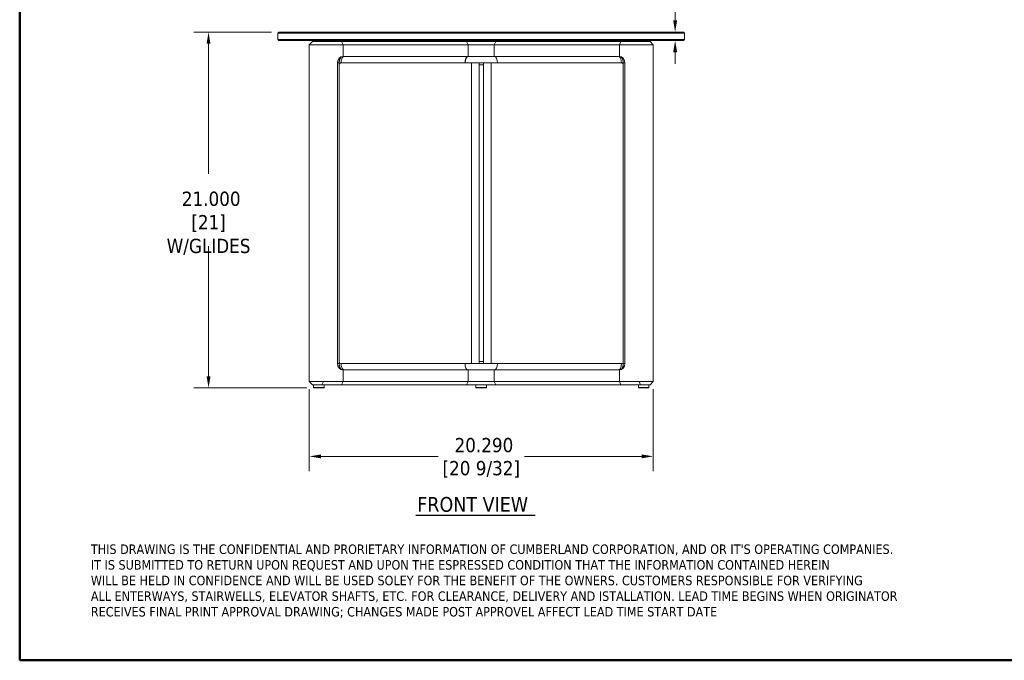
# Model space of a CAD drawing. Header units: inches. Extents: x 1 to 118, y 2 to 76.
# Tile 1 of 3: x 1 to 59, y 2 to 40. Entities that reach past the tile are written whole.
import ezdxf
from ezdxf.enums import TextEntityAlignment as Align

# ---------------------------------------------------------------- set-up
doc = ezdxf.new("R2010")
doc.units = ezdxf.units.IN
doc.header["$LTSCALE"] = 7
doc.header["$MEASUREMENT"] = 0
for name, color, linetype, lineweight in [('Border (ANSI)', 7, 'Continuous', 50), ('Dimension (ANSI)', 7, 'Continuous', 13), ('Symbol (ANSI)', 7, 'Continuous', 13), ('Title (ANSI)', 7, 'Continuous', 25), ('Visible (ANSI)', 7, 'Continuous', 13), ('Visible Narrow (ANSI)', 7, 'Continuous', 13)]:
    doc.layers.add(name, color=color, linetype=linetype, lineweight=lineweight)
doc.styles.add('Note Text (ANSI)', font='tahoma.ttf')
doc.styles.add('Text Style53', font='tahomabd.ttf')
doc.styles.add('Text Style70', font='tahoma.ttf')
doc.dimstyles.new('Default (ANSI)', dxfattribs={"dimscale": 7, "dimtxt": 0.12, "dimasz": 0.098425, "dimexe": 0.125, "dimexo": 0.0625, "dimgap": 0.031496, "dimtad": 0, "dimtih": 1, "dimtoh": 1, "dimdec": 3, "dimrnd": 1e-08, "dimzin": 4, "dimdsep": 46, "dimtxsty": 'Note Text (ANSI)', "dimcen": 0.09, "dimdle": 0.393701, "dimclrd": 256, "dimclre": 256, "dimclrt": 256, "dimadec": 0, "dimazin": 1, "dimtfac": 1, "dimtofl": 0, "dimtmove": 0, "dimatfit": 3, "dimfxl": 1, "dimtolj": 1, "dimtzin": 4, "dimlwd": -1, "dimlwe": -1, "dimarcsym": 0})

# ---------------------------------------------------------------- blocks, each defined once
blk = doc.blocks.new('Borders GILMORE BOARDER')
at = {"layer": 'Border (ANSI)'}
for p, q in [((0.2, 0.35), (0.2, 10.8)), ((16.8, 0.35), (0.2, 0.35))]:
    blk.add_line(p, q, dxfattribs=at)
blk = doc.blocks.new('Title Blocks 2020 CUMBERLAND VENDOR TITLE BLOCK')
at = {"layer": 'Title (ANSI)', "color": 1, "true_color": 0xff0000, "insert": (0.5, 1.4371), "char_height": 0.08, "attachment_point": 1, "line_spacing_factor": 0.987884, "style": 'Note Text (ANSI)'}
blk.add_mtext("\\fTahoma|b0|i0;{\\H0.0800;THIS DRAWING IS THE CONFIDENTIAL AND PRORIETARY INFORMATION OF CUMBERLAND CORPORATION, AND OR IT'S OPERATING COMPANIES.\\P}\\fTahoma|b0|i0;{\\H0.0800;IT IS SUBMITTED TO RETURN UPON REQUEST AND UPON THE ESPRESSED CONDITION THAT THE INFORMATION CONTAINED HEREIN\\P}\\fTahoma|b0|i0;{\\H0.0800;WILL BE HELD IN CONFIDENCE AND WILL BE USED SOLEY FOR THE BENEFIT OF THE OWNERS. CUSTOMERS RESPONSIBLE FOR VERIFYING\\P}\\fTahoma|b0|i0;{\\H0.0800;ALL ENTERWAYS, STAIRWELLS, ELEVATOR SHAFTS, ETC. FOR CLEARANCE, DELIVERY AND ISTALLATION. LEAD TIME BEGINS WHEN ORIGINATOR\\P}\\fTahoma|b0|i0;{\\H0.0800;RECEIVES FINAL PRINT APPROVAL DRAWING; CHANGES MADE POST APPROVEL AFFECT LEAD TIME START DATE}", dxfattribs=at)
at = {"layer": 'Title (ANSI)', "style": 'Text Style53'}
blk.add_attdef('<DRAWN_BY:>', text='', height=0.1, dxfattribs=at).set_placement((12.78, 0.7407), align=Align.MIDDLE_CENTER)
blk = doc.blocks.new('*D9')
at = {"layer": 'Defpoints', "color": 0, "transparency": 16777216}
for p in [(40.573, 39.518), (40.076, 39.018), (40.573, 39.018)]:
    blk.add_point(p, dxfattribs=at)
at = {"layer": 'Dimension (ANSI)', "transparency": 16777216}
for p, q in [((40.076, 40.207), (40.076, 43.717)), ((40.076, 43.717), (40.765, 43.717)), ((40.136, 39.518), (39.201, 39.518)), ((40.136, 39.018), (39.201, 39.018)), ((40.076, 38.329), (40.076, 37.64))]:
    blk.add_line(p, q, dxfattribs=at)
for points in [[(39.962, 40.207), (40.191, 40.207), (40.076, 39.518)], [(39.962, 38.329), (40.191, 38.329), (40.076, 39.018)]]:
    blk.add_solid(points, dxfattribs=at)
at = {"layer": 'Dimension (ANSI)', "transparency": 16777216, "char_height": 0.84, "attachment_point": 5, "style": 'Note Text (ANSI)'}
for s, insert in [('\\A1; \\fTahoma|b0|i0;.500', (42.264, 44.374)), ('\\A1;[1/2]{\\P\\fTahoma|b0|i0;TOP}', (42.264, 42.34))]:
    blk.add_mtext(s, dxfattribs=dict(at, insert=insert))
blk = doc.blocks.new('*D10')
at = {"layer": 'Defpoints', "color": 0, "transparency": 16777216}
for p in [(18.491, 18.893), (38.781, 18.893), (38.781, 14.483)]:
    blk.add_point(p, dxfattribs=at)
at = {"layer": 'Dimension (ANSI)', "transparency": 16777216}
for p, q in [((18.491, 18.455), (18.491, 13.608)), ((38.781, 18.455), (38.781, 13.608)), ((19.18, 14.483), (26.089, 14.483)), ((38.092, 14.483), (31.183, 14.483))]:
    blk.add_line(p, q, dxfattribs=at)
for points in [[(19.18, 14.598), (19.18, 14.368), (18.491, 14.483)], [(38.092, 14.598), (38.092, 14.368), (38.781, 14.483)]]:
    blk.add_solid(points, dxfattribs=at)
at = {"layer": 'Dimension (ANSI)', "transparency": 16777216, "char_height": 0.84, "attachment_point": 5, "style": 'Note Text (ANSI)'}
for s, insert in [('\\A1; 20.290', (28.636, 15.141)), ('\\A1;[20 9/32]', (28.636, 13.713))]:
    blk.add_mtext(s, dxfattribs=dict(at, insert=insert))
blk = doc.blocks.new('*D11')
at = {"layer": 'Defpoints', "color": 0, "transparency": 16777216}
for p in [(16.698, 39.518), (12.544, 18.518), (18.772, 18.518)]:
    blk.add_point(p, dxfattribs=at)
at = {"layer": 'Dimension (ANSI)', "transparency": 16777216}
for p, q in [((16.261, 39.518), (11.669, 39.518)), ((12.544, 38.829), (12.544, 31.145)), ((12.544, 19.207), (12.544, 26.89)), ((18.334, 18.518), (11.669, 18.518))]:
    blk.add_line(p, q, dxfattribs=at)
for points in [[(12.429, 38.829), (12.658, 38.829), (12.544, 39.518)], [(12.429, 19.207), (12.658, 19.207), (12.544, 18.518)]]:
    blk.add_solid(points, dxfattribs=at)
at = {"layer": 'Dimension (ANSI)', "transparency": 16777216, "char_height": 0.84, "attachment_point": 5, "style": 'Note Text (ANSI)'}
for s, insert in [('\\A1; \\fTahoma|b0|i0;21.000', (12.544, 29.676)), ('\\A1;[21]{\\P\\fTahoma|b0|i0;W/GLIDES}', (12.544, 27.548))]:
    blk.add_mtext(s, dxfattribs=dict(at, insert=insert))

msp = doc.modelspace()

# ---------------------------------------------------------------- linework, layer by layer
at = {"layer": 'Symbol (ANSI)', "lineweight": 30}
msp.add_line((24.7735, 11.0158), (31.8083, 11.0158), dxfattribs=at)
at = {"layer": 'Visible (ANSI)'}
for p, q in [((16.6983, 39.5176), (16.6358, 39.4551)), ((16.6983, 39.5176), (40.5733, 39.5176)), ((40.5733, 39.5176), (40.6358, 39.4551)), ((40.6358, 39.4551), (16.6358, 39.4551)), ((16.6358, 39.0801), (16.6358, 39.4551)), ((16.6358, 39.0801), (40.6358, 39.0801)), ((16.6983, 39.0176), (16.6358, 39.0801)), ((40.5733, 39.0176), (16.6983, 39.0176)), ((18.6782, 38.9551), (18.4907, 38.7676)), ((18.6782, 38.9551), (19.2355, 38.9551)), ((18.7407, 39.0176), (18.7407, 38.9551)), ((20.39, 38.9551), (19.2355, 38.9551)), ((20.3041, 39.0176), (20.3041, 38.9551)), ((20.3901, 38.9551), (20.39, 38.9551)), ((20.4838, 38.7676), (20.39, 38.9551)), ((20.3901, 38.9551), (20.4838, 38.7676)), ((27.7738, 38.9551), (20.3901, 38.9551)), ((29.4978, 38.9551), (27.7738, 38.9551)), ((27.8676, 38.7676), (27.7738, 38.9551)), ((28.3033, 39.0176), (28.3033, 38.9551)), ((28.9683, 39.0176), (28.9683, 38.9551)), ((29.4978, 38.9551), (29.404, 38.7676)), ((36.8816, 38.9551), (29.4978, 38.9551)), ((36.7878, 38.7676), (36.8816, 38.9551)), ((36.8816, 38.9551), (36.7878, 38.7676)), ((36.8816, 38.9551), (36.8816, 38.9551)), ((38.0361, 38.9551), (36.8816, 38.9551)), ((36.9676, 39.0176), (36.9676, 38.9551)), ((38.0361, 38.9551), (38.5934, 38.9551)), ((38.5309, 39.0176), (38.5309, 38.9551)), ((38.5934, 38.9551), (38.7809, 38.7676)), ((40.5733, 39.0176), (40.6358, 39.0801)), ((40.6358, 39.0801), (40.6358, 39.4551)), ((19.3267, 38.7676), (18.4907, 38.7676)), ((18.4907, 18.8926), (18.4907, 38.7676)), ((19.3267, 38.7676), (20.4838, 38.7676)), ((20.4838, 38.0643), (20.4838, 38.7676)), ((20.4838, 38.7676), (27.8676, 38.7676)), ((20.4838, 38.0801), (20.4838, 38.7676)), ((27.8676, 38.7676), (29.404, 38.7676)), ((27.8676, 38.0801), (27.8676, 38.7676)), ((27.8676, 38.7676), (27.8676, 38.0801)), ((29.404, 38.0801), (29.404, 38.7676)), ((29.404, 38.0801), (29.404, 38.7676)), ((29.404, 38.7676), (36.7878, 38.7676)), ((36.7878, 38.7676), (36.7878, 38.0643)), ((36.7878, 38.7676), (36.7878, 38.0801)), ((36.7878, 38.7676), (37.9449, 38.7676)), ((38.7809, 38.7676), (37.9449, 38.7676)), ((38.7809, 18.8926), (38.7809, 38.7676)), ((20.5883, 38.0801), (27.8676, 38.0801)), ((27.8676, 38.0801), (29.404, 38.0801)), ((29.404, 38.0801), (36.6833, 38.0801)), ((20.1561, 19.9551), (20.1561, 37.7051)), ((20.2546, 37.7051), (20.2546, 19.9551)), ((27.6801, 37.7051), (20.3628, 37.7051)), ((27.6855, 37.7051), (27.6801, 37.7051)), ((29.5915, 37.7051), (27.6855, 37.7051)), ((28.0583, 19.9551), (28.0583, 37.7051)), ((28.5108, 37.7051), (28.5108, 37.5801)), ((28.5108, 37.5801), (28.7608, 37.5801)), ((28.5108, 37.5801), (28.5108, 20.0801)), ((28.7608, 37.5801), (28.7608, 37.7051)), ((28.7608, 20.0801), (28.7608, 37.5801)), ((29.2133, 37.7051), (29.2133, 19.9551)), ((36.9088, 37.7051), (29.5915, 37.7051)), ((37.0171, 19.9551), (37.0171, 37.7051)), ((37.1155, 37.7051), (37.1155, 19.9551)), ((20.3628, 19.9551), (27.6801, 19.9551)), ((27.6801, 19.9551), (29.5861, 19.9551)), ((28.5108, 20.0801), (28.5108, 19.9551)), ((28.7608, 20.0801), (28.5108, 20.0801)), ((28.7608, 19.9551), (28.7608, 20.0801)), ((29.5862, 19.9551), (29.5915, 19.9551)), ((29.5915, 19.9551), (36.9088, 19.9551)), ((20.4838, 18.8926), (20.4838, 19.5959)), ((20.4838, 18.8926), (20.4838, 19.5801)), ((27.8676, 19.5801), (20.5883, 19.5801)), ((27.8676, 19.5801), (27.8676, 18.8926)), ((29.404, 19.5801), (27.8676, 19.5801)), ((27.8676, 19.5801), (27.8676, 18.8926)), ((29.404, 19.5801), (29.404, 18.8926)), ((36.6833, 19.5801), (29.404, 19.5801)), ((29.404, 18.8926), (29.404, 19.5801)), ((36.7878, 19.5959), (36.7878, 18.8926)), ((36.7878, 19.5801), (36.7878, 18.8926)), ((18.4907, 18.8926), (19.3267, 18.8926)), ((18.6782, 18.7051), (18.4907, 18.8926)), ((19.2355, 18.7051), (18.6782, 18.7051)), ((18.7407, 18.7051), (18.7407, 18.5489)), ((19.2355, 18.7051), (20.39, 18.7051)), ((20.4838, 18.8926), (19.3267, 18.8926)), ((19.3657, 18.7051), (19.3657, 18.5489)), ((20.39, 18.7051), (20.4838, 18.8926)), ((20.39, 18.7051), (20.3901, 18.7051)), ((20.4838, 18.8926), (20.3901, 18.7051)), ((20.3901, 18.7051), (27.7738, 18.7051)), ((27.8676, 18.8926), (20.4838, 18.8926)), ((27.7738, 18.7051), (27.8676, 18.8926)), ((27.7738, 18.7051), (29.4978, 18.7051)), ((29.404, 18.8926), (27.8676, 18.8926)), ((28.3233, 18.7051), (28.3233, 18.5489)), ((28.9483, 18.7051), (28.9483, 18.5489)), ((36.7878, 18.8926), (29.404, 18.8926)), ((29.404, 18.8926), (29.4978, 18.7051)), ((29.4978, 18.7051), (36.8816, 18.7051)), ((36.8816, 18.7051), (36.7878, 18.8926)), ((37.9449, 18.8926), (36.7878, 18.8926)), ((36.7878, 18.8926), (36.8816, 18.7051)), ((36.8816, 18.7051), (36.8816, 18.7051)), ((36.8816, 18.7051), (38.0361, 18.7051)), ((37.9059, 18.7051), (37.9059, 18.5489)), ((37.9449, 18.8926), (38.7809, 18.8926)), ((38.5934, 18.7051), (38.0361, 18.7051)), ((38.5309, 18.7051), (38.5309, 18.5489)), ((38.5934, 18.7051), (38.7809, 18.8926)), ((18.772, 18.5176), (19.3345, 18.5176)), ((28.3546, 18.5176), (28.9171, 18.5176)), ((37.9371, 18.5176), (38.4996, 18.5176))]:
    msp.add_line(p, q, dxfattribs=at)
for centre, start, end in [((18.772, 18.5489), 180, 270), ((19.3345, 18.5489), 270, 0), ((28.3546, 18.5489), 180, 270), ((28.9171, 18.5489), 270, 0), ((37.9371, 18.5489), 180, 270), ((38.4996, 18.5489), 270, 0)]:
    msp.add_arc(centre, 0.0312, start, end, dxfattribs=at)
for centre, major_axis, ratio, start_param, end_param in [((20.4838, 37.7051), (0, 0.375), 0.8738724, 0, 1.5707963), ((20.5466, 37.7051), (0, 0.375), 0.4901436, 0.2392551, 1.5707963), ((27.8676, 37.7051), (0, 0.375), 0.5, 0, 1.5707963), ((27.8676, 37.7051), (0, 0.375), 0.5, 0, 1.5707963), ((29.404, 37.7051), (0, 0.375), 0.5, 4.712389, 6.2831853), ((36.725, 37.7051), (0, 0.375), 0.4901436, 4.712389, 6.0439302), ((36.7878, 37.7051), (0, 0.375), 0.8738724, 4.712389, 6.2831853), ((20.3628, 37.5801), (0, 0.125), 0.8660254, 0, 1.5707963), ((36.9088, 37.5801), (0, 0.125), 0.8660254, 4.712389, 6.2831853), ((20.4838, 19.9551), (0, -0.375), 0.8738724, 4.712389, 6.2831853), ((20.3628, 20.0801), (0, -0.125), 0.8660254, 4.712389, 6.2831853), ((20.5466, 19.9551), (0, -0.375), 0.4901436, 4.712389, 6.0439302), ((27.8676, 19.9551), (0, -0.375), 0.5, 4.712389, 6.2831853), ((29.404, 19.9551), (0, -0.375), 0.5, 0, 1.5707963), ((29.404, 19.9551), (0, -0.375), 0.5, 0, 1.5707963), ((36.725, 19.9551), (0, -0.375), 0.4901436, 0.2392551, 1.5707963), ((36.7878, 19.9551), (0, -0.375), 0.8738724, 0, 1.5707963), ((36.9088, 20.0801), (0, -0.125), 0.8660254, 0, 1.5707963)]:
    msp.add_ellipse(centre, major_axis=major_axis, ratio=ratio, start_param=start_param, end_param=end_param, dxfattribs=at)
for points, knots in [([(20.2546, 37.5801), (20.2546, 37.616), (20.2546, 37.6388), (20.2554, 37.6899), (20.2566, 37.7175), (20.262, 37.7774), (20.2664, 37.8077), (20.2824, 37.8828), (20.2963, 37.9241), (20.3312, 37.9929), (20.3516, 38.0197), (20.3956, 38.0553), (20.4187, 38.0642), (20.442, 38.0642)], [0, 0, 0, 0, 0.2739339, 0.2739339, 0.6411819, 0.6411819, 1.0484156, 1.0484156, 1.6851836, 1.6851836, 2.3065526, 2.3065526, 2.9050487, 2.9050487, 2.9050487, 2.9050487]), ([(20.3613, 38.053), (20.3587, 38.0504), (20.3561, 38.0478), (20.3432, 38.034), (20.3324, 38.0198), (20.3126, 37.987), (20.3036, 37.9684), (20.2903, 37.9355), (20.2844, 37.9186), (20.2743, 37.883), (20.2699, 37.8643), (20.2627, 37.8261), (20.2593, 37.8005), (20.2564, 37.7673), (20.2555, 37.7535), (20.2549, 37.736), (20.2547, 37.7288), (20.2546, 37.7196), (20.2546, 37.7157), (20.2546, 37.7111), (20.2546, 37.7095), (20.2546, 37.7072), (20.2546, 37.706), (20.2546, 37.7051)], [-1.0325828, -1.0325828, -1.0325828, -1.0325828, -0.9896344, -0.9896344, -0.8098781, -0.8098781, -0.6301217, -0.6301217, -0.4873278, -0.4873278, -0.3445339, -0.3445339, -0.1762555, -0.1762555, -0.0878184, -0.0878184, -0.0422355, -0.0422355, -0.01751, -0.01751, -0.0072363, -0.0072363, 0, 0, 0, 0]), ([(20.442, 38.0642), (20.4503, 38.0642), (20.4587, 38.0642), (20.4726, 38.0642), (20.4782, 38.0642), (20.4838, 38.0643)], [0, 0, 0, 0, 0.12696768, 0.12696768, 0.21233059, 0.21233059, 0.21233059, 0.21233059]), ([(36.7878, 38.0643), (36.7934, 38.0642), (36.799, 38.0642), (36.8129, 38.0642), (36.8213, 38.0642), (36.8296, 38.0642)], [0.04160528, 0.04160528, 0.04160528, 0.04160528, 0.12696767, 0.12696767, 0.25393587, 0.25393587, 0.25393587, 0.25393587]), ([(36.8296, 38.0642), (36.8533, 38.0642), (36.8767, 38.055), (36.9205, 38.019), (36.9405, 37.9926), (36.9744, 37.9261), (36.9879, 37.8868), (37.0042, 37.8136), (37.009, 37.7827), (37.0147, 37.7219), (37.016, 37.6941), (37.0171, 37.6415), (37.0171, 37.6177), (37.0171, 37.5801)], [0, 0, 0, 0, 0.3603966, 0.3603966, 0.7222826, 0.7222826, 1.0834565, 1.0834565, 1.3313007, 1.3313007, 1.5506312, 1.5506312, 1.722573, 1.722573, 1.722573, 1.722573]), ([(37.0171, 37.7051), (37.0171, 37.706), (37.0171, 37.7072), (37.0171, 37.7095), (37.0171, 37.7111), (37.0171, 37.7157), (37.017, 37.7196), (37.0169, 37.7288), (37.0168, 37.736), (37.0161, 37.7535), (37.0153, 37.7673), (37.0124, 37.8005), (37.0089, 37.8261), (37.0017, 37.8643), (36.9974, 37.883), (36.9872, 37.9186), (36.9813, 37.9355), (36.968, 37.9684), (36.959, 37.987), (36.9392, 38.0198), (36.9284, 38.034), (36.9155, 38.0478), (36.913, 38.0504), (36.9103, 38.053)], [0, 0, 0, 0, 0.0072363, 0.0072363, 0.01751, 0.01751, 0.0422355, 0.0422355, 0.0878184, 0.0878184, 0.1762555, 0.1762555, 0.3445339, 0.3445339, 0.4873278, 0.4873278, 0.6301217, 0.6301217, 0.8098781, 0.8098781, 0.9896344, 0.9896344, 1.0325828, 1.0325828, 1.0325828, 1.0325828]), ([(28.5108, 37.5801), (28.5108, 37.616), (28.5108, 37.6388), (28.5095, 37.6758), (28.5087, 37.6905), (28.5072, 37.7051)], [0, 0, 0, 0, 0.27393393, 0.27393393, 0.46397072, 0.46397072, 0.46397072, 0.46397072]), ([(28.7644, 37.7051), (28.7631, 37.6918), (28.7622, 37.6784), (28.7608, 37.6415), (28.7608, 37.6177), (28.7608, 37.5801)], [1.44814201, 1.44814201, 1.44814201, 1.44814201, 1.55063118, 1.55063118, 1.72257296, 1.72257296, 1.72257296, 1.72257296]), ([(20.442, 19.596), (20.4184, 19.596), (20.395, 19.6052), (20.3511, 19.6412), (20.3311, 19.6676), (20.2973, 19.7341), (20.2838, 19.7734), (20.2674, 19.8466), (20.2627, 19.8775), (20.2569, 19.9383), (20.2556, 19.9661), (20.2546, 20.0187), (20.2546, 20.0425), (20.2546, 20.0801)], [0, 0, 0, 0, 0.3603966, 0.3603966, 0.7222826, 0.7222826, 1.0834565, 1.0834565, 1.3313007, 1.3313007, 1.5506312, 1.5506312, 1.722573, 1.722573, 1.722573, 1.722573]), ([(20.2546, 19.9551), (20.2546, 19.9542), (20.2546, 19.953), (20.2546, 19.9507), (20.2546, 19.9491), (20.2546, 19.9445), (20.2546, 19.9406), (20.2547, 19.9314), (20.2549, 19.9242), (20.2555, 19.9067), (20.2564, 19.8929), (20.2593, 19.8597), (20.2627, 19.8341), (20.2699, 19.7959), (20.2743, 19.7772), (20.2844, 19.7416), (20.2903, 19.7247), (20.3036, 19.6918), (20.3126, 19.6732), (20.3324, 19.6404), (20.3432, 19.6262), (20.3561, 19.6124), (20.3587, 19.6098), (20.3613, 19.6072)], [0, 0, 0, 0, 0.0072363, 0.0072363, 0.01751, 0.01751, 0.0422355, 0.0422355, 0.0878184, 0.0878184, 0.1762555, 0.1762555, 0.3445339, 0.3445339, 0.4873278, 0.4873278, 0.6301217, 0.6301217, 0.8098781, 0.8098781, 0.9896344, 0.9896344, 1.0325828, 1.0325828, 1.0325828, 1.0325828]), ([(28.5072, 19.9551), (28.5085, 19.9684), (28.5094, 19.9818), (28.5108, 20.0187), (28.5108, 20.0425), (28.5108, 20.0801)], [1.44814201, 1.44814201, 1.44814201, 1.44814201, 1.55063118, 1.55063118, 1.72257296, 1.72257296, 1.72257296, 1.72257296]), ([(28.7608, 20.0801), (28.7608, 20.0442), (28.7608, 20.0214), (28.7621, 19.9844), (28.763, 19.9697), (28.7644, 19.9551)], [0, 0, 0, 0, 0.27393393, 0.27393393, 0.46397072, 0.46397072, 0.46397072, 0.46397072]), ([(37.0171, 20.0801), (37.0171, 20.0442), (37.0171, 20.0214), (37.0162, 19.9703), (37.015, 19.9427), (37.0096, 19.8828), (37.0052, 19.8525), (36.9892, 19.7774), (36.9753, 19.7361), (36.9404, 19.6673), (36.92, 19.6405), (36.876, 19.6049), (36.8529, 19.596), (36.8296, 19.596)], [0, 0, 0, 0, 0.2739339, 0.2739339, 0.6411819, 0.6411819, 1.0484156, 1.0484156, 1.6851836, 1.6851836, 2.3065526, 2.3065526, 2.9050487, 2.9050487, 2.9050487, 2.9050487]), ([(36.9103, 19.6072), (36.913, 19.6098), (36.9155, 19.6124), (36.9284, 19.6262), (36.9392, 19.6404), (36.959, 19.6732), (36.968, 19.6918), (36.9813, 19.7247), (36.9872, 19.7416), (36.9974, 19.7772), (37.0017, 19.7959), (37.0089, 19.8341), (37.0124, 19.8597), (37.0153, 19.8929), (37.0161, 19.9067), (37.0168, 19.9242), (37.0169, 19.9314), (37.017, 19.9406), (37.0171, 19.9445), (37.0171, 19.9491), (37.0171, 19.9507), (37.0171, 19.953), (37.0171, 19.9542), (37.0171, 19.9551)], [-1.0325828, -1.0325828, -1.0325828, -1.0325828, -0.9896344, -0.9896344, -0.8098781, -0.8098781, -0.6301217, -0.6301217, -0.4873278, -0.4873278, -0.3445339, -0.3445339, -0.1762555, -0.1762555, -0.0878184, -0.0878184, -0.0422355, -0.0422355, -0.01751, -0.01751, -0.0072363, -0.0072363, 0, 0, 0, 0]), ([(20.4838, 19.5959), (20.4782, 19.596), (20.4726, 19.596), (20.4587, 19.596), (20.4503, 19.596), (20.442, 19.596)], [0.04160528, 0.04160528, 0.04160528, 0.04160528, 0.12696767, 0.12696767, 0.25393587, 0.25393587, 0.25393587, 0.25393587]), ([(36.8296, 19.596), (36.8213, 19.596), (36.8129, 19.596), (36.799, 19.596), (36.7934, 19.596), (36.7878, 19.5959)], [0, 0, 0, 0, 0.12696768, 0.12696768, 0.21233059, 0.21233059, 0.21233059, 0.21233059])]:
    msp.add_open_spline(points, degree=3, knots=knots, dxfattribs=at)
for points in [[(20.4838, 38.0643), (20.5179, 38.0744), (20.553, 38.0797), (20.5883, 38.0801)], [(36.6833, 38.0801), (36.7186, 38.0797), (36.7537, 38.0744), (36.7878, 38.0643)], [(20.5883, 19.5801), (20.553, 19.5805), (20.5179, 19.5858), (20.4838, 19.5959)], [(36.7878, 19.5959), (36.7537, 19.5858), (36.7186, 19.5805), (36.6833, 19.5801)]]:
    msp.add_open_spline(points, degree=3, dxfattribs=at)
at = {"layer": 'Visible Narrow (ANSI)'}
for p, q in [((19.2052, 39.0176), (19.2052, 38.9551)), ((38.0665, 39.0176), (38.0665, 38.9551)), ((20.1561, 37.7051), (20.2546, 37.7051)), ((37.1155, 37.7051), (37.0171, 37.7051)), ((20.1561, 19.9551), (20.2546, 19.9551)), ((37.1155, 19.9551), (37.0171, 19.9551)), ((19.3267, 18.8926), (19.2355, 18.7051)), ((37.9449, 18.8926), (38.0361, 18.7051)), ((18.7407, 18.5489), (19.3657, 18.5489)), ((28.3233, 18.5489), (28.9483, 18.5489)), ((37.9059, 18.5489), (38.5309, 18.5489))]:
    msp.add_line(p, q, dxfattribs=at)
for centre, major_axis in [((27.8676, 37.7051), (0, 0.375)), ((29.404, 19.9551), (0, -0.375))]:
    msp.add_ellipse(centre, major_axis=major_axis, ratio=0.4856047, start_param=0, end_param=1.5707963, dxfattribs=at)

# ---------------------------------------------------------------- block references
at = {"xscale": 7, "yscale": 7, "zscale": 7}
for name, p in [('Borders GILMORE BOARDER', (0, 0)), ('Title Blocks 2020 CUMBERLAND VENDOR TITLE BLOCK', (2.1, -0.7748))]:
    msp.add_blockref(name, p, dxfattribs=at)

# ---------------------------------------------------------------- texts
at = {"layer": 'Symbol (ANSI)', "insert": (24.861, 11.1942), "char_height": 0.875, "attachment_point": 7, "style": 'Text Style70'}
msp.add_mtext('FRONT VIEW', dxfattribs=at)

# ---------------------------------------------------------------- dimensions: what is measured, and where the dimension line sits
at = {"layer": 'Dimension (ANSI)'}
for base, p1, p2, text, picture, middle in [((40.0764, 39.0176), (40.5733, 39.5176), (40.5733, 39.0176), ' \\fTahoma|b0|i0;<>\\X[1/2]{\\P\\fTahoma|b0|i0;TOP}', '*D9', (42.2639, 43.7165)), ((12.5436, 18.5176), (16.6983, 39.5176), (18.772, 18.5176), ' \\fTahoma|b0|i0;<>\\X[21]{\\P\\fTahoma|b0|i0;W/GLIDES}', '*D11', (12.5436, 29.0176))]:
    dim = msp.add_linear_dim(base=base, p1=p1, p2=p2, angle=90, text=text, dimstyle='Default (ANSI)', override={"dimgap": 0.031496, "dimdec": 3, "dimpost": '\\X', "dimtol": 0, "dimlim": 0, "dimtp": 0, "dimtm": 0, "dimtdec": 2, "dimatfit": 1}, dxfattribs=at)
    dim.commit()
    dim.dimension.update_dxf_attribs({"geometry": picture, "text_midpoint": middle, "dimtype": 160})
dim = msp.add_linear_dim(base=(38.7809, 14.4832), p1=(18.4907, 18.8926), p2=(38.7809, 18.8926), text=' <>\\X[20 9/32]', dimstyle='Default (ANSI)', override={"dimgap": 0.031496, "dimtih": 0, "dimtoh": 0, "dimdec": 3, "dimpost": '\\X', "dimtol": 0, "dimlim": 0, "dimtp": 0, "dimtm": 0, "dimtdec": 2, "dimatfit": 1}, dxfattribs=at)
dim.commit()
dim.dimension.update_dxf_attribs({"geometry": '*D10', "text_midpoint": (28.6358, 14.4832), "dimtype": 160})

doc.saveas('drawing.dxf')
